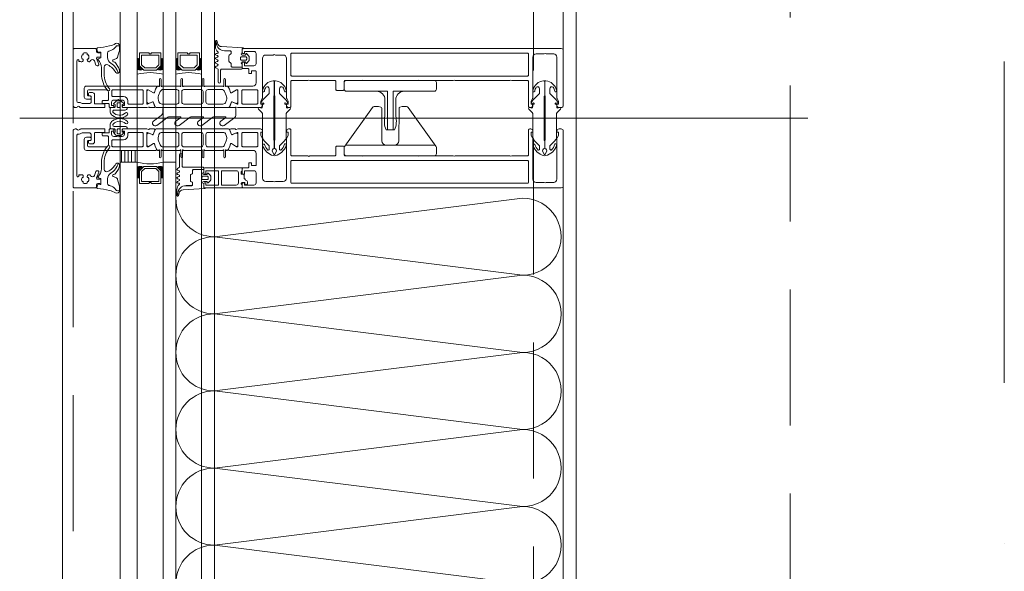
# Model space of a CAD drawing. Header units: millimetres. Extents: x 213386 to 459888, y 74252 to 208052.
# Tile 65 of 256: x 373017 to 373477, y 150146 to 150403. Entities that reach past the tile are written whole.
import ezdxf

# ---------------------------------------------------------------- set-up
doc = ezdxf.new("R2010")
doc.units = ezdxf.units.MM
doc.linetypes.add('CK_Čerchovaná 50', pattern=[6, 3, -1.5, 0, -1.5])
doc.linetypes.add('ČÁRKOVANÁ', pattern=[19.05, 12.7, -6.35])
doc.layers.add('FASÁDA DETAILNÍ', color=255, linetype='Continuous', lineweight=0)
doc.layers.add('TENKA', color=255, linetype='Continuous', lineweight=0)

# ---------------------------------------------------------------- blocks, each defined once
blk = doc.blocks.new('244748_a')
blk.add_lwpolyline([(8.32, -1.69, 0.082248), (6.34, -0.9, -1.09695), (6.94, -0.1, -0.315353), (11.26, -5.15, -0.480529), (10.87, -5.64), (4.27, -5.64), (4.08, -5.45), (-16.53, -5.45), (-16.72, -5.64), (-20.43, -5.64, 0.574019), (-21.93, -4.78), (-22.99, -5.4, 0.524827), (-22.99, -5.9), (-21.93, -6.52, 0.574021), (-20.43, -5.66), (-16.72, -5.66), (-16.53, -5.85), (4.08, -5.85), (4.27, -5.66), (10.87, -5.66, -0.480529), (11.26, -6.15, -0.326229), (6.88, -11.09, -1.09695), (6.28, -10.3, 0.081457), (8.32, -9.61, 0.599203), (7.48, -8.05), (5.52, -8.05, 0.198965), (5.17, -8.2), (2.22, -11.15), (0.93, -12.01, -0.738038), (0.51, -11.62), (0.87, -11, 1), (0.35, -10.7), (0, -11.3), (-0.98, -11.3, 0.619205), (-1.45, -12.06), (-1.28, -12.43, -0.808139), (-2.04, -13.04), (-3.63, -11.44, 0.198906), (-4.34, -11.15), (-14.99, -11.15, -0.198936), (-16.76, -10.42), (-18.98, -8.2, 0.198942), (-19.33, -8.05), (-20.67, -8.05, 0.500217), (-21.09, -8.73, 0.122037), (-18.5, -10.27, -1.093735), (-19.1, -11.07, -0.240768), (-23.7, -6.07, -0.106226), (-23.7, -5.23, -0.256232), (-19, -0.13, -1.093735), (-18.4, -0.92, 0.116856), (-21.09, -2.57, 0.500217), (-20.67, -3.25), (-19.33, -3.25, 0.198942), (-18.98, -3.1), (-16.75, -0.88, -0.198936), (-14.99, -0.15), (-4.34, -0.15, 0.198907), (-3.63, 0.14), (-2.04, 1.74, -0.808139), (-1.28, 1.13), (-1.45, 0.76, 0.619205), (-0.98, 0), (0, 0), (0.35, -0.6, 1), (0.87, -0.3), (0.51, 0.32, -0.738038), (0.93, 0.71), (2.22, -0.15), (5.17, -3.1, 0.198965), (5.52, -3.25), (7.48, -3.25, 0.599203)], format="xyb", close=True)
blk = doc.blocks.new('236134_0100_s_v')
for points in [[(22.8, -23), (22.8, -5), (42, -5, 0.414214), (43, -4), (43, -1, 0.414214), (42, 0), (1, 0, 0.414214), (0, -1), (0, -4, 0.414214), (1, -5), (20.2, -5), (20.2, -23)], [(15, -5, -0.414214), (19, -9), (19, -16.57, 0.165764), (19.53, -23), (23.47, -23, 0.165764), (24, -16.57), (24, -9, -0.414214), (28, -5)]]:
    blk.add_lwpolyline(points, format="xyb")
blk = doc.blocks.new('236134_0200_s_v')
for points in [[(19.58, 5, -0.41166), (17.58, 6.98), (17.45, 22.25, 0.344217), (17.07, 22.73), (16, 23), (14, 23, 0.240828), (13.19, 22.59), (0.19, 4.59)], [(23.42, 5, 0.41166), (25.42, 6.98), (25.55, 22.25, -0.344217), (25.93, 22.73), (27, 23), (29, 23, -0.240828), (29.81, 22.59), (42.81, 4.59)]]:
    blk.add_lwpolyline(points, format="xyb")
blk.add_lwpolyline([(42, 5), (1, 5, 0.414214), (0, 4), (0, 1, 0.414214), (1, 0), (42, 0, 0.414214), (43, 1), (43, 4, 0.414214)], format="xyb", close=True)
blk = doc.blocks.new('284336')
for points in [[(-0.7, -9.6), (-10, -9.6, 0.414511), (-10.51, -10.11), (-10.51, -15.51, -1), (-11.69, -15.51), (-11.69, -9.6), (-12.69, -8.95, -0.668884), (-12.6, -8.23), (-11.99, -8.01, 0.766384), (-11.99, -7.21), (-12.6, -6.99, -0.76831), (-12.6, -6.23), (-11.99, -6.01, 0.766384), (-11.99, -5.21), (-12.6, -4.99, -0.76831), (-12.6, -4.23), (-11.99, -4.01, 0.766384), (-11.99, -3.21), (-12.6, -2.99, -0.877523), (-12.5, -2.22), (-12.1, -2.22, 0.698129), (-11.83, -1.5, -0.220231), (-12.89, 0.78), (-12.89, 3.45, -0.157143), (-12.82, 3.68), (-12.69, 3.42, -0.067482), (-12.48, 2.53, 0.393136), (-8.66, -1.02), (-6.1, -1.02, -0.414214), (-5.61, -1.51), (-5.61, -2.22, -0.267949), (-5.85, -2.65), (-6.35, -2.93, 0.267949), (-6.61, -3.38), (-6.61, -5.84, 0.267949), (-6.35, -6.29), (-5.85, -6.57, -0.267949), (-5.61, -7), (-5.61, -8.11, 0.414215), (-5.1, -8.62), (-0.41, -8.62), (-0.41, -9.31, -0.414212), (-0.7, -9.6)], [(-0.41, 0), (-0.41, -2, 0.990243), (-0.4, -3.02), (0.9, -3.02, 0.414214), (1.21, -2.71), (1.21, -2.61, -0.668123), (1.71, -2.4), (2.75, -3.45, -0.199004), (2.89, -3.79), (2.89, -5.43, -0.199038), (2.75, -5.77), (1.71, -6.82, -0.668191), (1.21, -6.61), (1.21, -6.51, 0.414214), (0.9, -6.2), (-0.4, -6.2, 0.990269), (-0.41, -7.22), (-0.41, -8.6), (-5.1, -8.6, -0.414215), (-5.59, -8.11), (-5.59, -7, 0.267949), (-5.84, -6.56), (-6.34, -6.27, -0.267949), (-6.59, -5.84), (-6.59, -3.38, -0.267949), (-6.34, -2.95), (-5.84, -2.66, 0.267949), (-5.59, -2.22), (-5.59, -1.51, 0.414214), (-6.1, -1), (-8.66, -1, -0.393156), (-12.46, 2.53, 0.067572), (-12.67, 3.43), (-12.8, 3.7, -0.637545), (-12.12, 3.53), (-11.92, 2.53, 0.344315), (-10.06, 0.91), (0, 0.38, -0.406913), (0.39, 0), (-0.41, 0)], [(1.7, -4.31, 0.414235), (1.2, -3.81), (-0.7, -3.81, 0.414214), (-1.2, -4.31), (-1.2, -4.91, 0.414214), (-0.7, -5.41), (1.2, -5.41, 0.414235), (1.7, -4.91), (1.7, -4.31)]]:
    blk.add_lwpolyline(points, format="xyb", close=True)
blk = doc.blocks.new('nesystémový nástavec 18')
for p, q in [((-17.5, 9.3), (-15.36, 9.3)), ((-15.36, 9.3), (0, 9.3)), ((0, 9.3), (0, 7.8)), ((-18, 6.8), (-18, 8.8)), ((-17, 6.3), (-17.5, 6.3)), ((-11, 8), (-17, 8)), ((-17, 8), (-17, 6.3)), ((-11, 1.3), (-11, 8)), ((-2.8, 8), (-9.7, 8)), ((-9.7, 1.3), (-9.7, 8)), ((-1.8, 2.3), (-1.8, 7)), ((-0.5, 7.3), (-0.5, 6.8)), ((0, 6.3), (0.55, 6.3)), ((0.55, 6.3), (0.95, 5.9)), ((0.95, 5.9), (0.95, 4.8)), ((0.95, 4.8), (0.95, 4.14)), ((-18, 0.5), (-18, 1.8)), ((-17.5, 2.3), (-17, 2.3)), ((-1.8, 0), (-17.5, 0)), ((-17, 2.3), (-17, 1.3)), ((-17, 1.3), (-11, 1.3)), ((-9.7, 1.3), (-2.8, 1.3)), ((0, 0), (-1.8, 0)), ((-0.4, 2.23), (-0.5, 2.04)), ((-0.5, 2.04), (-0.5, 2)), ((1.2, 2.44), (0, 2.44)), ((0, 1.5), (0, 0)), ((0.95, 4.14), (1.2, 4.14)), ((1.2, 1.85), (1.2, 2.44)), ((1.4, 3.94), (1.4, 3.84)), ((1.6, 3.64), (1.6, 3.64)), ((1.8, 1.37), (1.7, 1.35)), ((2.25, 1.63), (1.8, 1.37)), ((2.4, 2.84), (2.4, 1.89))]:
    blk.add_line(p, q)
for centre, radius, start, end in [((-17.5, 8.8), 0.5, 90, 180), ((-15.36, 9.8), 0.5, 270, 270.084), ((-17.5, 6.8), 0.5, 180.0012, 269.9988), ((-2.8, 7), 1, 0, 90), ((0, 7.3), 0.5, 89.9955, 180.0071), ((0, 6.8), 0.5, 179.9949, 270.006), ((0.75, 4.8), 0.2, 359.9656, 0.0344), ((-17.5, 1.8), 0.5, 89.999, 180.0002), ((-17.5, 0.5), 0.5, 180, 270), ((-2.8, 2.3), 1, 270, 0), ((0, 2), 0.5, 179.9716, 270.0327), ((0, 1.94), 0.5, 89.9975, 144.0007), ((1.2, 3.94), 0.2, 359.9707, 90.0249), ((1.7, 1.85), 0.5, 179.9991, 270), ((1.6, 3.84), 0.2, 179.9737, 270.035), ((1.6, 2.84), 0.8, 0.0065, 89.9919), ((2.1, 1.89), 0.3, 299.9815, 0.0183)]:
    blk.add_arc(centre, radius, start, end)
blk = doc.blocks.new('433270')
blk.add_lwpolyline([(1, 0, 0.414364), (0, -1), (0, -1.4, 0.255924), (0.23, -1.83, -0.547723), (0.23, -3.17, 0.255924), (0, -3.6), (0, -14.6, 0.414214), (0.3, -14.9), (1.2, -14.9, 0.414214), (1.7, -14.4), (1.7, -10.3, -0.414214), (2, -10), (6, -10, 0.414248), (7, -9), (7, -7.7, 0.414179), (6.5, -7.2), (5.7, -7.2, 0.414232), (5.4, -7.5), (5.4, -8.2, -0.414198), (5.1, -8.5), (2.8, -8.5, -0.414204), (1.8, -7.5), (1.8, -4.49, -0.147432), (1.97, -3.94, 0.147461), (2.4, -2.5), (2.4, -2.3, -0.414214), (2.9, -1.8), (21.87, -1.8, -0.668178), (22.22, -2.65), (22.16, -2.72, 1), (21.59, -3.29), (21.52, -3.35, 0.198912), (21.38, -3.71), (21.38, -4.05, 0.414214), (22.08, -4.75), (22.38, -4.75, 0.576988), (22.64, -4.3, -0.311246), (24.56, -4.3, 0.576988), (24.82, -4.75), (25.3, -4.75, -0.260065), (25.3, -6.65), (24.82, -6.65, 0.576988), (24.56, -7.1, -0.311246), (22.64, -7.1, 0.576988), (22.38, -6.65), (22.08, -6.65, 0.414214), (21.38, -7.35), (21.38, -7.61, 0.267949), (21.63, -8.04), (21.89, -8.2, -0.637047), (21.73, -10), (19.83, -10.7, 0.315299), (19.5, -11.17), (19.5, -11.49, 0.520567), (20.17, -11.96), (22.83, -10.99, -0.520567), (23.5, -11.46), (23.5, -12.5, 0.414062), (24, -13), (25, -13, 0.414186), (25.5, -12.5), (25.5, -11.5, -0.414182), (26, -11), (27, -11, 0.414214), (27.5, -10.5), (27.5, -0.5, 0.414214), (27, 0), (1, 0)], format="xyb", close=True)
blk = doc.blocks.new('284325')
for points in [[(0.84, -5.23, -0.560316), (0.94, -4.73), (1.94, -4.36, 0.3153), (2.14, -4.08), (2.14, -1.89, 0.451558), (1.8, -1.59), (0.9, -1.7, -0.399586), (0.57, -1.46), (0.3, -0.07, -0.415977), (0.53, 0.29, 0.024107), (6.15, 1.24, 0.076636), (8.99, 2.34, -0.577615), (10.79, 1.3), (10.02, 1.37, 0.283171), (9.08, 0.9, -0.168429), (7.07, -0.74), (5.9, -1.16, 0.315302), (5.24, -2.1), (5.24, -4.21, 0.269719), (6.76, -6.82, -0.194797), (10.18, -11.53, -0.342663), (9.17, -11.17, 0.119207), (5.43, -7.59, 0.578571), (3.63, -8.62), (3.63, -11.77, 0.176415), (6.16, -18.72, -1), (5.24, -19.49, -0.176415), (2.43, -11.77), (2.43, -8.89, 0.208286), (0.84, -5.23)], [(8.95, -6.65), (10.32, -8.78, -0.134555), (10.79, -10.63, -0.339795), (10.19, -11.53, 0.194788), (6.76, -6.81, -0.269736), (5.25, -4.21), (5.25, -2.1, -0.315302), (5.9, -1.17), (7.07, -0.74, 0.168429), (9.09, 0.89, -0.283167), (10.01, 1.36), (10.79, 1.29), (10.79, -0.74, -0.070852), (10.71, -1.3), (9.95, -3.93, -0.241839), (9.08, -4.83), (7.93, -5.22, 0.836024), (8.08, -6.19), (8.11, -6.19, -0.255349), (8.95, -6.65)]]:
    blk.add_lwpolyline(points, format="xyb", close=True)
blk = doc.blocks.new('*U4004')
for points in [[(0, 0, 0.414243), (0.1, 0.1), (0, 0.9, -1.0001), (0.2, 0.9), (0.1, 0.1, 0.414228), (0.2, 0, 0.414228)], [(0.2, 0, 0.414243), (0.3, 0.1), (0.2, 0.9, -1.0001), (0.4, 0.9), (0.3, 0.1, 0.414228), (0.4, 0, 0.414228)], [(0.4, 0, 0.414243), (0.5, 0.1), (0.4, 0.9, -1.0001), (0.6, 0.9), (0.5, 0.1, 0.414228), (0.6, 0, 0.414228)], [(0.6, 0, 0.414243), (0.7, 0.1), (0.6, 0.9, -1.0001), (0.8, 0.9), (0.7, 0.1, 0.414228), (0.8, 0, 0.414228)], [(0.8, 0, 0.414243), (0.9, 0.1), (0.8, 0.9, -1.0001), (1, 0.9), (0.9, 0.1, 0.414228), (1, 0, 0.414228)], [(1, 0, 0.414243), (1.1, 0.1), (1, 0.9, -1.0001), (1.2, 0.9), (1.1, 0.1, 0.414228), (1.2, 0, 0.414228)], [(1.2, 0, 0.414243), (1.3, 0.1), (1.2, 0.9, -1.0001), (1.4, 0.9), (1.3, 0.1, 0.414228), (1.4, 0, 0.414228)], [(1.4, 0, 0.414243), (1.5, 0.1), (1.4, 0.9, -1.0001), (1.6, 0.9), (1.5, 0.1, 0.414228), (1.6, 0, 0.414228)], [(1.6, 0, 0.414243), (1.7, 0.1), (1.6, 0.9, -1.0001), (1.8, 0.9), (1.7, 0.1, 0.414228), (1.8, 0, 0.414228)], [(1.8, 0, 0.414243), (1.9, 0.1), (1.8001, 0.9, -1.0001), (2, 0.9), (1.9001, 0.1, 0.414228), (2, 0, 0.414228)]]:
    blk.add_lwpolyline(points, format="xyb")
blk = doc.blocks.new('288126')
for points in [[(-16.5, 0), (16.5, 0)], [(-21.36, -6.34), (-17.8, -3.69)], [(-14.71, -4.5), (-19.87, -8.34)], [(-17, -2.08), (-17, -0.5)], [(-8.83, -4.3), (-14.11, -4.3)], [(-4.31, -4.5), (-9.47, -8.34)], [(1.81, -4.3), (-3.71, -4.3)], [(6.33, -4.5), (1.14, -8.37)], [(12.21, -4.3), (6.93, -4.3)], [(17, -0.5), (17, -3.8)], [(-10.96, -6.34), (-8.71, -4.66)], [(-0.35, -6.36), (1.93, -4.66)], [(10.05, -6.36), (12.33, -4.66)], [(16.6, -4.6), (11.54, -8.37)]]:
    blk.add_lwpolyline(points)
for centre, radius, start, end in [((16.5, -0.5), 0.5, 0, 90), ((-16.5, -0.5), 0.5, 90, 180), ((16, -3.8), 1, 306.7059, 0), ((-20.61, -7.34), 1.25, 126.7059, 306.7059), ((-10.21, -7.34), 1.25, 126.7059, 306.7059), ((0.4, -7.37), 1.25, 126.7059, 306.7059), ((10.8, -7.37), 1.25, 126.7059, 306.7059)]:
    blk.add_arc(centre, radius, start, end)
at = {"extrusion": (0, 0, -1)}
for centre, radius, start, end in [((19, -2.08), 2, 180, 233.2941), ((14.11, -5.3), 1, 53.2941, 90), ((8.83, -4.5), 0.2, 90, 233.2941), ((3.71, -5.3), 1, 53.2941, 90), ((-1.81, -4.5), 0.2, 90, 233.2941), ((-6.93, -5.3), 1, 53.2941, 90), ((-12.21, -4.5), 0.2, 90, 233.2941)]:
    blk.add_arc(centre, radius, start, end, dxfattribs=at)
blk = doc.blocks.new('246426')
for points in [[(-1.84, 0.64), (-2.86, -0.38, 0.198926), (-3.15, -1.09), (-3.15, -2.31, 0.198926), (-2.86, -3.02), (-1.84, -4.04, 0.637051), (-1.5, -3.92), (-1.45, -3.4), (-0.3, -3.4, -0.41484), (0, -3.7), (0, -5.19, 0.414232), (0.5, -5.69), (2.14, -5.69, 0.071862), (2.2, -5.68, 0.157876), (3.73, -4.64, 0.360336), (3.48, 2.39, 0.964062), (2.54, 1.48, -0.403385), (2.25, -4.34, -0.190964), (2.11, -4.39), (1.7, -4.39, -0.414214), (1.2, -3.89), (1.2, 1.31, 0.414201), (0.2, 2.31), (0, 2.31), (0, 0.3, -0.414214), (-0.3, 0), (-1.45, 0), (-1.5, 0.52, 0.637051), (-1.84, 0.64)], [(-2.25, -1.4, -0.414214), (-1.85, -1), (-0.4, -1, -0.414214), (0, -1.4), (0, -2, -0.414214), (-0.4, -2.4), (-1.85, -2.4, -0.414214), (-2.25, -2), (-2.25, -1.4)]]:
    blk.add_lwpolyline(points, format="xyb", close=True)

msp = doc.modelspace()

# ---------------------------------------------------------------- hatches: boundary and pattern name
at = {"layer": 'FASÁDA DETAILNÍ'}
h = msp.add_hatch(dxfattribs=at)
h.set_pattern_fill('ANSI31', color=256, scale=0.5, angle=585)
h.set_pattern_definition([(270, (440451.9952, 140022.2332), (1.5875, -8e-16), [])])
h.paths.add_polyline_path([(373071.638, 150336.654), (373071.638, 150342.154), (373063.638, 150342.154), (373063.638, 150336.654)])

# ---------------------------------------------------------------- linework, layer by layer
for p, q in [((373036.638, 145492.154), (373036.638, 169172.154)), ((373063.638, 145492.154), (373063.638, 169172.154)), ((373071.638, 169172.154), (373071.638, 145492.154)), ((373083.638, 145492.154), (373083.638, 169172.154)), ((373089.638, 169172.154), (373089.638, 145492.154)), ((373101.638, 145492.154), (373101.638, 169172.154)), ((373107.638, 169172.154), (373107.638, 145492.154)), ((373276.638, 145732.154), (373276.638, 168932.154)), ((373270.638, 152275.654), (373270.638, 150375.904)), ((373016.692, 150357.154), (373384.93, 150357.154)), ((373063.638, 149927.655), (373063.638, 150336.654)), ((373063.638, 150336.654), (373071.638, 150336.654)), ((373071.638, 150336.654), (373071.638, 149927.655)), ((373083.638, 149927.655), (373083.638, 150336.654)), ((373089.638, 150336.654), (373083.638, 150336.654)), ((373089.638, 150336.654), (373089.638, 149927.655))]:
    msp.add_line(p, q, dxfattribs=at)
at = {"layer": 'FASÁDA DETAILNÍ', "linetype": 'ČÁRKOVANÁ', "ltscale": 5}
for p, q in [((373041.638, 145497.154), (373041.638, 169167.154)), ((373256.638, 145712.154), (373256.638, 168952.154)), ((373376.638, 145832.154), (373376.638, 168832.154))]:
    msp.add_line(p, q, dxfattribs=at)
at = {"layer": 'FASÁDA DETAILNÍ'}
for points in [[(373269.638, 150389.654), (373121.138, 150389.654, 0.4142136), (373120.638, 150389.154), (373120.638, 150387.854, 0.4142197), (373121.138, 150387.354), (373121.638, 150387.354), (373121.638, 150388.354), (373126.138, 150388.354, -0.4142136), (373127.138, 150387.354), (373127.138, 150382.654, -0.4142136), (373126.138, 150381.654), (373121.638, 150381.654), (373121.638, 150383.354), (373121.138, 150383.354, 0.4142012), (373120.638, 150382.854), (373120.638, 150380.854, 0.4142136), (373121.138, 150380.354), (373123.282, 150380.354, -0.4142136), (373123.782, 150379.854), (373123.782, 150378.055), (373125.033, 150378.055), (373125.033, 150379.255), (373126.838, 150379.255, -0.4142136), (373127.138, 150378.955), (373127.138, 150373.656, -0.4141667), (373125.638, 150372.156), (373118.641, 150372.154), (373114.54, 150372.155, 0.5773503), (373114.194, 150371.555), (373114.692, 150370.692), (373115.12, 150369.199, 0.4887011), (373115.559, 150369.023), (373118.025, 150370.454), (373118.446, 150370.454, -0.4325656), (373118.641, 150370.254), (373118.641, 150363.95, -0.5483974), (373118.359, 150363.764), (373115.975, 150364.833, 0.4253361), (373115.708, 150364.725), (373114.892, 150362.702, 0.5315629), (373115.262, 150362.152), (373117.327, 150362.152, 0.2313061), (373117.563, 150362.268, -0.3061853), (373117.883, 150362.372), (373118.641, 150362.154), (373129.144, 150362.154, 0.4142136), (373130.144, 150363.154), (373130.144, 150363.654), (373129.344, 150363.654), (373129.344, 150365.154), (373130.004, 150366.298, 0.1316504), (373130.138, 150366.798), (373130.138, 150385.163, -0.4142136), (373131.638, 150386.663), (373135.139, 150386.663, -0.3999851), (373136.139, 150386.663), (373139.838, 150386.663, -0.4142136), (373141.338, 150385.163), (373141.338, 150366.798, 0.1316504), (373141.472, 150366.298), (373142.133, 150365.154), (373142.133, 150363.654), (373141.333, 150363.654), (373141.333, 150363.154, 0.4142136), (373142.333, 150362.154), (373142.838, 150362.154, 0.4142136), (373143.338, 150362.654), (373143.338, 150374.254, -0.4142136), (373143.838, 150374.754), (373151.238, 150374.754, -0.3999851), (373152.238, 150374.754), (373163.838, 150374.754, -0.4142136), (373164.338, 150374.254), (373164.338, 150370.654, 0.4142136), (373164.838, 150370.154), (373167.838, 150370.154, 0.4142136), (373168.338, 150370.654), (373168.338, 150374.254, -0.4142136), (373168.838, 150374.754), (373176.138, 150374.754, -0.38324), (373177.138, 150374.754), (373202.638, 150374.754, -0.38324), (373203.638, 150374.754), (373219.138, 150374.754, -0.38324), (373220.138, 150374.754), (373245.638, 150374.754, -0.38324), (373246.638, 150374.754), (373253.938, 150374.754, -0.4142136), (373254.438, 150374.254), (373254.438, 150362.654, 0.4142136), (373254.938, 150362.154), (373255.438, 150362.154, 0.4142136), (373256.438, 150363.154), (373256.438, 150363.654), (373255.638, 150363.654), (373255.638, 150365.154), (373256.304, 150366.308, 0.1169365), (373256.438, 150366.808), (373256.438, 150385.663, -0.4142315), (373257.938, 150387.163), (373261.648, 150387.163, -0.3999851), (373262.648, 150387.163), (373266.138, 150387.163, -0.4142315), (373267.638, 150385.663), (373267.638, 150366.808, 0.1169365), (373267.772, 150366.308), (373268.438, 150365.154), (373268.438, 150363.654), (373267.638, 150363.654), (373267.638, 150363.154, 0.4142136), (373268.638, 150362.154), (373269.638, 150362.154, 0.4142136), (373270.638, 150363.154), (373270.638, 150388.654, 0.4142135), (373269.638, 150389.654)], [(373143.838, 150387.554), (373253.938, 150387.554, -0.4142136), (373254.438, 150387.054), (373254.438, 150377.354, -0.4142136), (373253.938, 150376.854), (373143.838, 150376.854, -0.4142136), (373143.338, 150377.354), (373143.338, 150387.054, -0.4142136), (373143.838, 150387.554)], [(373114.299, 150362.154), (373102.388, 150362.154), (373080.477, 150362.154, -0.3058367), (373080.014, 150362.467), (373079.091, 150364.755, 0.4253361), (373078.824, 150364.862), (373077.205, 150364.146, -0.5437525), (373076.148, 150364.83), (373076.148, 150369.734, -0.5781822), (373077.05, 150370.253), (373079.241, 150368.992, 0.4885049), (373079.68, 150369.169), (373080.115, 150370.683), (373080.877, 150372.004, -0.2824777), (373081.153, 150372.154), (373081.598, 150372.154, 1.4470094), (373081.948, 150372.286), (373081.948, 150375.254, -1), (373082.748, 150375.254), (373082.748, 150372.286, 1.4470094), (373083.099, 150372.153), (373091.638, 150372.154, 1.4470094), (373091.988, 150372.286), (373091.988, 150375.254, -1), (373092.788, 150375.254), (373092.788, 150372.286, 1.4470094), (373093.139, 150372.153), (373101.638, 150372.154, 1.4470094), (373101.988, 150372.286), (373101.988, 150375.254, -1), (373102.788, 150375.254), (373102.788, 150372.286, 1.4470094), (373103.139, 150372.153), (373111.678, 150372.154, 1.4470094), (373112.028, 150372.286), (373112.028, 150375.254, -1), (373112.828, 150375.254), (373112.828, 150372.286, 1.4470094), (373113.179, 150372.153), (373113.624, 150372.154, -0.2824777), (373113.9, 150372.004), (373114.662, 150370.683), (373115.096, 150369.169, 0.4885049), (373115.535, 150368.992), (373117.727, 150370.253, -0.5781822), (373118.628, 150369.734), (373118.628, 150364.83, -0.5437525), (373117.572, 150364.146), (373115.953, 150364.862, 0.4253361), (373115.686, 150364.755), (373114.763, 150362.467, -0.3058367), (373114.299, 150362.154)], [(373076.138, 150362.154), (373065.139, 150362.154, -0.4144257), (373064.638, 150362.654), (373064.638, 150363.148), (373065.638, 150363.148), (373065.638, 150364.648, 0.4142136), (373064.638, 150365.648), (373063.138, 150365.648, 0.3999851), (373062.138, 150365.648), (373060.638, 150365.648, 0.4142136), (373059.638, 150364.648), (373059.638, 150363.154), (373060.638, 150363.154), (373060.638, 150362.654, -0.4144559), (373060.138, 150362.154), (373058.838, 150362.156, -0.4139712), (373058.538, 150362.456), (373058.538, 150363.654, 0.4142136), (373058.238, 150363.954), (373055.238, 150363.954), (373055.238, 150364.954, -0.4142136), (373055.738, 150365.454), (373057.638, 150365.454, 0.4142136), (373058.138, 150365.954), (373058.138, 150369.454, 0.4142056), (373057.138, 150370.454), (373048.838, 150370.455, 0.4142063), (373048.338, 150369.955), (373048.338, 150368.054, 0.414219), (373048.838, 150367.554), (373049.638, 150367.554, -0.4142136), (373050.138, 150367.054), (373050.138, 150366.554, -0.4142136), (373049.638, 150366.054), (373047.838, 150366.054, -0.4142136), (373046.838, 150367.054), (373046.838, 150371.154, -0.4142136), (373047.838, 150372.154), (373076.138, 150372.154), (373080.238, 150372.155, -0.5773503), (373080.585, 150371.555), (373080.086, 150370.692), (373079.659, 150369.199, -0.4887011), (373079.219, 150369.023), (373076.754, 150370.454), (373076.333, 150370.454, 0.4325656), (373076.138, 150370.254), (373076.138, 150363.95, 0.5483974), (373076.42, 150363.764), (373078.804, 150364.833, -0.4253361), (373079.071, 150364.725), (373079.887, 150362.702, -0.5315625), (373079.516, 150362.152), (373077.452, 150362.152, -0.2313061), (373077.216, 150362.268, 0.3061853), (373076.896, 150362.372), (373076.138, 150362.154)], [(373073.938, 150370.454), (373060.238, 150370.454, 0.4142136), (373059.738, 150369.954), (373059.738, 150367.748, 0.4142136), (373060.238, 150367.248), (373065.208, 150367.248, -0.4111388), (373067.238, 150365.248), (373067.238, 150364.254, 0.4142136), (373067.738, 150363.754), (373073.938, 150363.754, 0.4142136), (373074.438, 150364.254), (373074.438, 150369.954, 0.4142136), (373073.938, 150370.454)], [(373083.188, 150363.753), (373090.088, 150363.753, 0.4142178), (373091.088, 150364.753), (373091.088, 150369.554, 0.4142178), (373090.088, 150370.554), (373083.726, 150370.554, 0.305619), (373082.336, 150369.616), (373081.557, 150367.692, 0.1764286), (373081.485, 150365.64), (373081.761, 150364.79, 0.3249157), (373083.188, 150363.753)], [(373093.388, 150363.753), (373101.388, 150363.753, 0.4142136), (373102.388, 150364.753), (373102.388, 150369.554, 0.4142136), (373101.388, 150370.554), (373093.388, 150370.554, 0.4142136), (373092.388, 150369.554), (373092.388, 150364.753, 0.4142136), (373093.388, 150363.753)], [(373104.688, 150363.753), (373111.589, 150363.753, 0.3249157), (373113.015, 150364.79), (373113.291, 150365.64, 0.1764286), (373113.219, 150367.692), (373112.441, 150369.616, 0.305619), (373111.05, 150370.554), (373104.688, 150370.554, 0.4142178), (373103.688, 150369.554), (373103.688, 150364.753, 0.4142178), (373104.688, 150363.753)], [(373127.938, 150364.255, -0.4142136), (373127.438, 150363.755), (373120.938, 150363.755, -0.4142136), (373120.438, 150364.255), (373120.438, 150369.955, -0.4142136), (373120.938, 150370.455), (373127.438, 150370.455, -0.4142136), (373127.938, 150369.955), (373127.938, 150364.255)], [(373076.138, 150352.154), (373065.139, 150352.154, 0.4144257), (373064.638, 150351.654), (373064.638, 150351.161), (373065.638, 150351.161), (373065.638, 150349.661, -0.4142136), (373064.638, 150348.661), (373063.138, 150348.661, -0.3999851), (373062.138, 150348.661), (373060.638, 150348.661, -0.4142136), (373059.638, 150349.661), (373059.638, 150351.154), (373060.638, 150351.154), (373060.638, 150351.654, 0.4144559), (373060.138, 150352.154), (373058.838, 150352.153, 0.4139712), (373058.538, 150351.853), (373058.538, 150350.655, -0.4142136), (373058.238, 150350.355), (373055.238, 150350.355), (373055.238, 150349.355, 0.4142136), (373055.738, 150348.855), (373057.638, 150348.855, -0.4142136), (373058.138, 150348.355), (373058.138, 150344.855, -0.4142056), (373057.138, 150343.855), (373048.838, 150343.854, -0.4142063), (373048.338, 150344.354), (373048.338, 150346.254, -0.414219), (373048.838, 150346.754), (373049.638, 150346.754, 0.4142136), (373050.138, 150347.254), (373050.138, 150347.754, 0.4142136), (373049.638, 150348.254), (373047.838, 150348.254, 0.4142136), (373046.838, 150347.254), (373046.838, 150343.154, 0.4142136), (373047.838, 150342.154), (373076.138, 150342.154), (373080.238, 150342.154, 0.5773503), (373080.585, 150342.754), (373080.086, 150343.617), (373079.659, 150345.11, 0.4887011), (373079.219, 150345.286), (373076.754, 150343.854), (373076.333, 150343.854, -0.4325656), (373076.138, 150344.054), (373076.138, 150350.359, -0.5483974), (373076.42, 150350.545), (373078.804, 150349.476, 0.4253361), (373079.071, 150349.584), (373079.887, 150351.607, 0.5315625), (373079.516, 150352.157), (373077.452, 150352.157, 0.2313061), (373077.216, 150352.041, -0.3061853), (373076.896, 150351.937), (373076.138, 150352.154)], [(373114.299, 150352.154), (373102.388, 150352.155), (373080.477, 150352.154, 0.3058367), (373080.014, 150351.842), (373079.091, 150349.554, -0.4253361), (373078.824, 150349.447), (373077.205, 150350.163, 0.5437525), (373076.148, 150349.479), (373076.148, 150344.574, 0.5781822), (373077.05, 150344.056), (373079.241, 150345.317, -0.4885049), (373079.68, 150345.14), (373080.115, 150343.626), (373080.877, 150342.305, 0.2824777), (373081.153, 150342.155), (373081.598, 150342.155, -1.4470094), (373081.948, 150342.023), (373081.948, 150339.055, 1), (373082.748, 150339.055), (373082.748, 150342.023, -1.4470094), (373083.099, 150342.156), (373091.638, 150342.155, -1.4470094), (373091.988, 150342.023), (373091.988, 150339.055, 1), (373092.788, 150339.055), (373092.788, 150342.023, -1.4470094), (373093.139, 150342.156), (373101.638, 150342.155, -1.4470094), (373101.988, 150342.023), (373101.988, 150339.055, 1), (373102.788, 150339.055), (373102.788, 150342.023, -1.4470094), (373103.139, 150342.156), (373111.678, 150342.155, -1.4470094), (373112.028, 150342.023), (373112.028, 150339.055, 1), (373112.828, 150339.055), (373112.828, 150342.023, -1.4470094), (373113.179, 150342.156), (373113.624, 150342.155, 0.2824777), (373113.9, 150342.305), (373114.662, 150343.626), (373115.096, 150345.14, -0.4885049), (373115.535, 150345.317), (373117.727, 150344.056, 0.5781822), (373118.628, 150344.574), (373118.628, 150349.479, 0.5437525), (373117.572, 150350.163), (373115.953, 150349.447, -0.4253361), (373115.686, 150349.554), (373114.763, 150351.842, 0.3058367), (373114.299, 150352.154)], [(373269.638, 150324.654), (373121.138, 150324.654, -0.4142136), (373120.638, 150325.154), (373120.638, 150326.454, -0.4142197), (373121.138, 150326.954), (373121.638, 150326.954), (373121.638, 150325.954), (373126.138, 150325.954, 0.4142136), (373127.138, 150326.954), (373127.138, 150331.654, 0.4142136), (373126.138, 150332.654), (373121.638, 150332.654), (373121.638, 150330.954), (373121.138, 150330.954, -0.4142012), (373120.638, 150331.454), (373120.638, 150333.454, -0.4142136), (373121.138, 150333.954), (373123.282, 150333.954, 0.4142136), (373123.782, 150334.454), (373123.782, 150336.254), (373125.033, 150336.254), (373125.033, 150335.054), (373126.838, 150335.054, 0.4142136), (373127.138, 150335.354), (373127.138, 150340.653, 0.4141667), (373125.638, 150342.153), (373118.641, 150342.154), (373114.54, 150342.154, -0.5773503), (373114.194, 150342.754), (373114.692, 150343.617), (373115.12, 150345.11, -0.4887011), (373115.559, 150345.286), (373118.025, 150343.854), (373118.446, 150343.854, 0.4325656), (373118.641, 150344.054), (373118.641, 150350.359, 0.5483974), (373118.359, 150350.545), (373115.975, 150349.476, -0.4253361), (373115.708, 150349.584), (373114.892, 150351.607, -0.5315629), (373115.262, 150352.157), (373117.327, 150352.157, -0.2313061), (373117.563, 150352.041, 0.3061853), (373117.883, 150351.937), (373118.641, 150352.154), (373129.144, 150352.154, -0.4142136), (373130.144, 150351.154), (373130.144, 150350.654), (373129.344, 150350.654), (373129.344, 150349.154), (373130.004, 150348.011, -0.1316504), (373130.138, 150347.511), (373130.138, 150329.146, 0.4142136), (373131.638, 150327.646), (373135.139, 150327.646, 0.3999851), (373136.139, 150327.646), (373139.838, 150327.646, 0.4142136), (373141.338, 150329.146), (373141.338, 150347.511, -0.1316504), (373141.472, 150348.011), (373142.133, 150349.154), (373142.133, 150350.654), (373141.333, 150350.654), (373141.333, 150351.154, -0.4142136), (373142.333, 150352.154), (373142.838, 150352.154, -0.4142136), (373143.338, 150351.654), (373143.338, 150340.054, 0.4142136), (373143.838, 150339.554), (373151.238, 150339.554, 0.3999851), (373152.238, 150339.554), (373163.838, 150339.554, 0.4142136), (373164.338, 150340.054), (373164.338, 150343.654, -0.4142136), (373164.838, 150344.154), (373167.838, 150344.154, -0.4142136), (373168.338, 150343.654), (373168.338, 150340.054, 0.4142136), (373168.838, 150339.554), (373176.138, 150339.554, 0.38324), (373177.138, 150339.554), (373202.638, 150339.554, 0.38324), (373203.638, 150339.554), (373219.138, 150339.554, 0.38324), (373220.138, 150339.554), (373245.638, 150339.554, 0.38324), (373246.638, 150339.554), (373253.938, 150339.554, 0.4142136), (373254.438, 150340.054), (373254.438, 150351.654, -0.4142136), (373254.938, 150352.154), (373255.438, 150352.154, -0.4142136), (373256.438, 150351.154), (373256.438, 150350.654), (373255.638, 150350.654), (373255.638, 150349.154), (373256.304, 150348.001, -0.1169365), (373256.438, 150347.501), (373256.438, 150328.646, 0.4142315), (373257.938, 150327.146), (373261.648, 150327.146, 0.3999851), (373262.648, 150327.146), (373266.138, 150327.146, 0.4142315), (373267.638, 150328.646), (373267.638, 150347.501, -0.1169365), (373267.772, 150348.001), (373268.438, 150349.154), (373268.438, 150350.654), (373267.638, 150350.654), (373267.638, 150351.154, -0.4142136), (373268.638, 150352.154), (373269.638, 150352.154, -0.4142136), (373270.638, 150351.154), (373270.638, 150325.654, -0.4142135), (373269.638, 150324.654)], [(373073.938, 150343.854), (373060.238, 150343.854, -0.4142136), (373059.738, 150344.354), (373059.738, 150346.561, -0.4142136), (373060.238, 150347.061), (373065.208, 150347.061, 0.4111388), (373067.238, 150349.061), (373067.238, 150350.054, -0.4142136), (373067.738, 150350.554), (373073.938, 150350.554, -0.4142136), (373074.438, 150350.054), (373074.438, 150344.354, -0.4142136), (373073.938, 150343.854)], [(373083.188, 150350.555), (373090.088, 150350.556, -0.4142178), (373091.088, 150349.556), (373091.088, 150344.755, -0.4142178), (373090.088, 150343.755), (373083.726, 150343.755, -0.305619), (373082.336, 150344.693), (373081.557, 150346.617, -0.1764286), (373081.485, 150348.669), (373081.761, 150349.519, -0.3249157), (373083.188, 150350.555)], [(373093.388, 150350.555), (373101.388, 150350.555, -0.4142136), (373102.388, 150349.555), (373102.388, 150344.755, -0.4142136), (373101.388, 150343.755), (373093.388, 150343.755, -0.4142136), (373092.388, 150344.755), (373092.388, 150349.555, -0.4142136), (373093.388, 150350.555)], [(373104.688, 150350.556), (373111.589, 150350.555, -0.3249157), (373113.015, 150349.519), (373113.291, 150348.669, -0.1764286), (373113.219, 150346.617), (373112.441, 150344.693, -0.305619), (373111.05, 150343.755), (373104.688, 150343.755, -0.4142178), (373103.688, 150344.755), (373103.688, 150349.556, -0.4142178), (373104.688, 150350.556)], [(373127.938, 150350.054, 0.4142136), (373127.438, 150350.554), (373120.938, 150350.554, 0.4142136), (373120.438, 150350.054), (373120.438, 150344.354, 0.4142136), (373120.938, 150343.854), (373127.438, 150343.854, 0.4142136), (373127.938, 150344.354), (373127.938, 150350.054)], [(373143.838, 150326.754), (373253.938, 150326.754, 0.4142136), (373254.438, 150327.254), (373254.438, 150336.954, 0.4142136), (373253.938, 150337.454), (373143.838, 150337.454, 0.4142136), (373143.338, 150336.954), (373143.338, 150327.254, 0.4142136), (373143.838, 150326.754)]]:
    msp.add_lwpolyline(points, format="xyb", close=True, dxfattribs=at)
for points in [[(373082.638, 150387.655), (373082.638, 150381.655), (373080.638, 150379.655), (373074.638, 150379.655), (373072.638, 150381.655), (373072.638, 150387.655), (373077.138, 150387.655), (373077.138, 150387.155), (373078.138, 150387.155), (373078.138, 150387.655)], [(373073.638, 150386.655), (373081.638, 150386.655), (373081.638, 150382.069), (373080.224, 150380.655), (373075.191, 150380.655), (373073.638, 150382.069)], [(373100.638, 150387.655), (373100.638, 150381.655), (373098.638, 150379.655), (373092.638, 150379.655), (373090.638, 150381.655), (373090.638, 150387.655), (373095.138, 150387.655), (373095.138, 150387.155), (373096.138, 150387.155), (373096.138, 150387.655)], [(373091.638, 150386.655), (373099.638, 150386.655), (373099.638, 150382.069), (373098.224, 150380.655), (373093.191, 150380.655), (373091.638, 150382.069)], [(373063.638, 150336.654), (373063.638, 150342.154), (373071.638, 150342.154), (373071.638, 150336.654)], [(373082.638, 150326.654), (373082.638, 150332.654), (373080.638, 150334.654), (373074.638, 150334.654), (373072.638, 150332.654), (373072.638, 150326.654), (373077.138, 150326.654), (373077.138, 150327.154), (373078.138, 150327.154), (373078.138, 150326.654)], [(373073.638, 150327.654), (373081.638, 150327.654), (373081.638, 150332.24), (373080.224, 150333.654), (373075.191, 150333.654), (373073.638, 150332.24)], [(373270.638, 149938.654), (373270.638, 150325.654)]]:
    msp.add_lwpolyline(points, close=True, dxfattribs=at)
for centre, radius, start, end in [((373072.138, 150385.517), 0.596, 213.03656, 326.96344), ((373072.138, 150385.225), 0.596, 213.03656, 326.96344), ((373072.138, 150384.932), 0.596, 213.03656, 326.96344), ((373072.138, 150384.64), 0.596, 213.03656, 326.96344), ((373072.138, 150384.347), 0.596, 213.03656, 326.96344), ((373083.138, 150385.517), 0.596, 213.03656, 326.96344), ((373083.138, 150385.225), 0.596, 213.03656, 326.96344), ((373083.138, 150384.932), 0.596, 213.03656, 326.96344), ((373083.138, 150384.64), 0.596, 213.03656, 326.96344), ((373083.138, 150384.347), 0.596, 213.03656, 326.96344), ((373090.138, 150385.517), 0.596, 213.03656, 326.96344), ((373090.138, 150385.225), 0.596, 213.03656, 326.96344), ((373090.138, 150384.932), 0.596, 213.03656, 326.96344), ((373090.138, 150384.64), 0.596, 213.03656, 326.96344), ((373090.138, 150384.347), 0.596, 213.03656, 326.96344), ((373101.138, 150385.517), 0.596, 213.03656, 326.96344), ((373101.138, 150385.225), 0.596, 213.03656, 326.96344), ((373101.138, 150384.932), 0.596, 213.03656, 326.96344), ((373101.138, 150384.64), 0.596, 213.03656, 326.96344), ((373101.138, 150384.347), 0.596, 213.03656, 326.96344), ((373072.138, 150384.055), 0.596, 213.03656, 326.96344), ((373072.138, 150383.762), 0.596, 213.03656, 326.96344), ((373072.138, 150383.47), 0.596, 213.03656, 326.96344), ((373072.138, 150383.177), 0.596, 213.03656, 326.96344), ((373072.138, 150382.885), 0.596, 213.03656, 326.96344), ((373072.138, 150382.592), 0.596, 213.03656, 326.96344), ((373072.138, 150382.3), 0.596, 213.03656, 326.96344), ((373072.138, 150382.007), 0.596, 213.03656, 326.96344), ((373072.276, 150381.995), 0.879, 223.50356, 316.00509), ((373072.424, 150382.085), 1.263, 231.50044, 308.03437), ((373072.563, 150382.246), 1.712, 237.31435, 302.70505), ((373072.708, 150382.49), 2.248, 241.59719, 298.47266), ((373072.876, 150382.839), 2.897, 244.70485, 294.69333), ((373072.99, 150383.205), 3.546, 247.59095, 292.70618), ((373082.287, 150383.205), 3.546, 247.29382, 292.40905), ((373082.401, 150382.839), 2.897, 245.30667, 295.29515), ((373082.569, 150382.49), 2.248, 241.52734, 298.40281), ((373082.714, 150382.246), 1.712, 237.29495, 302.68565), ((373082.852, 150382.085), 1.263, 231.96563, 308.49956), ((373083, 150381.995), 0.879, 223.99491, 316.49644), ((373083.138, 150384.055), 0.596, 213.03656, 326.96344), ((373083.138, 150383.762), 0.596, 213.03656, 326.96344), ((373083.138, 150383.47), 0.596, 213.03656, 326.96344), ((373083.138, 150383.177), 0.596, 213.03656, 326.96344), ((373083.138, 150382.885), 0.596, 213.03656, 326.96344), ((373083.138, 150382.592), 0.596, 213.03656, 326.96344), ((373083.138, 150382.3), 0.596, 213.03656, 326.96344), ((373083.138, 150382.007), 0.596, 213.03656, 326.96344), ((373090.138, 150384.055), 0.596, 213.03656, 326.96344), ((373090.138, 150383.762), 0.596, 213.03656, 326.96344), ((373090.138, 150383.47), 0.596, 213.03656, 326.96344), ((373090.138, 150383.177), 0.596, 213.03656, 326.96344), ((373090.138, 150382.885), 0.596, 213.03656, 326.96344), ((373090.138, 150382.592), 0.596, 213.03656, 326.96344), ((373090.138, 150382.3), 0.596, 213.03656, 326.96344), ((373090.138, 150382.007), 0.596, 213.03656, 326.96344), ((373090.276, 150381.995), 0.879, 223.50356, 316.00509), ((373090.424, 150382.085), 1.263, 231.50044, 308.03437), ((373090.563, 150382.246), 1.712, 237.31435, 302.70505), ((373090.708, 150382.49), 2.248, 241.59719, 298.47266), ((373090.876, 150382.839), 2.897, 244.70485, 294.69333), ((373090.99, 150383.205), 3.546, 247.59095, 292.70618), ((373100.287, 150383.205), 3.546, 247.29382, 292.40905), ((373100.401, 150382.839), 2.897, 245.30667, 295.29515), ((373100.569, 150382.49), 2.248, 241.52734, 298.40281), ((373100.714, 150382.246), 1.712, 237.29495, 302.68565), ((373100.852, 150382.085), 1.263, 231.96563, 308.49956), ((373101, 150381.995), 0.879, 223.99491, 316.49644), ((373101.138, 150384.055), 0.596, 213.03656, 326.96344), ((373101.138, 150383.762), 0.596, 213.03656, 326.96344), ((373101.138, 150383.47), 0.596, 213.03656, 326.96344), ((373101.138, 150383.177), 0.596, 213.03656, 326.96344), ((373101.138, 150382.885), 0.596, 213.03656, 326.96344), ((373101.138, 150382.592), 0.596, 213.03656, 326.96344), ((373101.138, 150382.3), 0.596, 213.03656, 326.96344), ((373101.138, 150382.007), 0.596, 213.03656, 326.96344), ((373077.638, 150355.763), 22.699, 74.67278, 105.32722), ((373095.638, 150355.763), 22.699, 74.67278, 105.32722), ((373077.638, 150358.546), 22.699, 254.67278, 285.32722), ((373072.99, 150331.104), 3.546, 67.29382, 112.40905), ((373072.876, 150331.47), 2.897, 65.30667, 115.29515), ((373072.708, 150331.819), 2.248, 61.52734, 118.40281), ((373072.563, 150332.063), 1.712, 57.29495, 122.68565), ((373072.424, 150332.224), 1.263, 51.96563, 128.49956), ((373082.287, 150331.104), 3.546, 67.59095, 112.70618), ((373082.401, 150331.47), 2.897, 64.70485, 114.69333), ((373082.569, 150331.819), 2.248, 61.59719, 118.47266), ((373082.714, 150332.063), 1.712, 57.31435, 122.70505), ((373082.852, 150332.224), 1.263, 51.50044, 128.03437), ((373072.276, 150332.314), 0.879, 43.99491, 136.49644), ((373072.138, 150332.302), 0.596, 33.03656, 146.96344), ((373072.138, 150332.009), 0.596, 33.03656, 146.96344), ((373072.138, 150331.717), 0.596, 33.03656, 146.96344), ((373072.138, 150331.424), 0.596, 33.03656, 146.96344), ((373072.138, 150331.132), 0.596, 33.03656, 146.96344), ((373072.138, 150330.839), 0.596, 33.03656, 146.96344), ((373072.138, 150330.547), 0.596, 33.03656, 146.96344), ((373072.138, 150330.254), 0.596, 33.03656, 146.96344), ((373072.138, 150329.962), 0.596, 33.03656, 146.96344), ((373072.138, 150329.669), 0.596, 33.03656, 146.96344), ((373072.138, 150329.377), 0.596, 33.03656, 146.96344), ((373072.138, 150329.084), 0.596, 33.03656, 146.96344), ((373072.138, 150328.792), 0.596, 33.03656, 146.96344), ((373083, 150332.314), 0.879, 43.50356, 136.00509), ((373083.138, 150332.302), 0.596, 33.03656, 146.96344), ((373083.138, 150332.009), 0.596, 33.03656, 146.96344), ((373083.138, 150331.717), 0.596, 33.03656, 146.96344), ((373083.138, 150331.424), 0.596, 33.03656, 146.96344), ((373083.138, 150331.132), 0.596, 33.03656, 146.96344), ((373083.138, 150330.839), 0.596, 33.03656, 146.96344), ((373083.138, 150330.547), 0.596, 33.03656, 146.96344), ((373083.138, 150330.254), 0.596, 33.03656, 146.96344), ((373083.138, 150329.962), 0.596, 33.03656, 146.96344), ((373083.138, 150329.669), 0.596, 33.03656, 146.96344), ((373083.138, 150329.377), 0.596, 33.03656, 146.96344), ((373083.138, 150329.084), 0.596, 33.03656, 146.96344), ((373083.138, 150328.792), 0.596, 33.03656, 146.96344)]:
    msp.add_arc(centre, radius, start, end, dxfattribs=at)
at = {"layer": 'TENKA', "linetype": 'CK_Čerchovaná 50', "ltscale": 50}
msp.add_line((373476.638, 145732.154), (373476.638, 168932.154), dxfattribs=at)

# ---------------------------------------------------------------- block references
at = {"layer": 'FASÁDA DETAILNÍ'}
for name, p in [('284336', (373121.048, 150389.654)), ('284325', (373052.498, 150389.654)), ('236134_0100_s_v', (373168.338, 150374.754)), ('288126', (373100.628, 150362.154)), ('236134_0200_s_v', (373168.338, 150339.554)), ('nesystémový nástavec 18', (373120.638, 150324.654))]:
    msp.add_blockref(name, p, dxfattribs=at)
for name, p, rotation in [('433270', (373041.638, 150362.154), 90), ('246426', (373064.638, 150362.15), 270)]:
    msp.add_blockref(name, p, dxfattribs=dict(at, rotation=rotation))
at = {"layer": 'FASÁDA DETAILNÍ', "xscale": -1}
for name, p, rotation in [('244748_a', (373141.299, 150363.377), 270), ('244748_a', (373267.599, 150363.377), 270), ('246426', (373064.638, 150352.159), 270), ('433270', (373041.638, 150352.155), 90), ('284325', (373052.498, 150324.654), 180), ('284336', (373103.048, 150324.654), 180)]:
    msp.add_blockref(name, p, dxfattribs=dict(at, rotation=rotation))
at = {"layer": 'FASÁDA DETAILNÍ', "xscale": 179.9999932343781, "yscale": 179.9999932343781, "zscale": 179.9999932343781, "rotation": 270}
msp.add_blockref('*U4004', (373089.638, 150319.827), dxfattribs=at)

doc.saveas('drawing.dxf')
